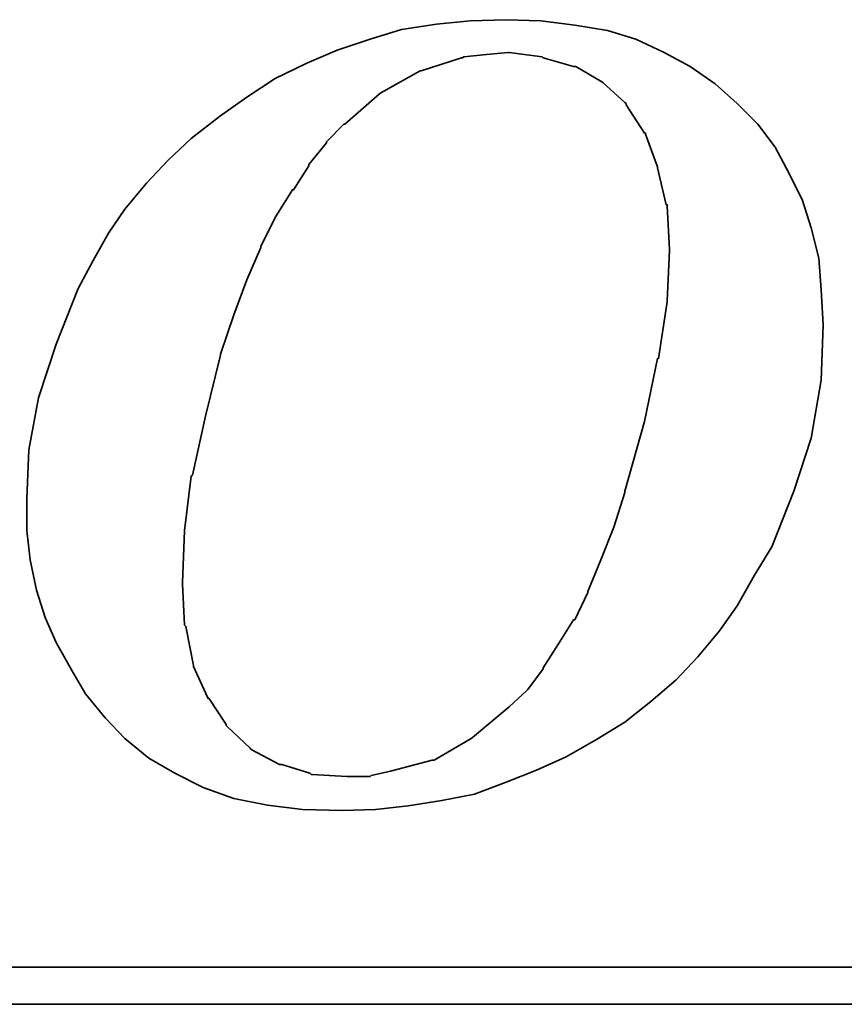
# Model space of a CAD drawing. Header units: inches. Extents: x 22 to 421, y 73 to 311.
# Tile 54 of 59: x 369.48 to 374.63, y 201.56 to 207.7. Entities that reach past the tile are written whole.
import ezdxf

# ---------------------------------------------------------------- set-up
doc = ezdxf.new("R2010")
doc.units = ezdxf.units.IN
doc.header["$LTSCALE"] = 0.4
doc.layers.add('DIM', color=4, linetype='Continuous')
doc.layers.add('layer 1', color=7, linetype='Continuous')

# ---------------------------------------------------------------- blocks, each defined once
blk = doc.blocks.new('TBI MOTION logo(完整正式版)')
at = {"layer": 'layer 1', "color": 22, "lineweight": 35}
for points, knots in [([(35.79625, -6.98375), (35.79625, -6.98375), (36.23125, -7.43875), (36.23125, -7.43875), (36.23125, -7.43875), (36.23125, -7.43875), (36.75625, -7.87125), (36.75625, -7.87125), (36.75625, -7.87125), (36.75625, -7.87125), (37.33125, -8.20375), (37.33125, -8.20375), (37.33125, -8.20375), (37.33125, -8.20375), (37.95625, -8.51875), (37.95625, -8.51875), (37.95625, -8.51875), (37.95625, -8.51875), (38.62625, -8.75875), (38.62625, -8.75875), (38.62625, -8.75875), (38.62625, -8.75875), (39.37125, -8.90375), (39.37125, -8.90375), (39.37125, -8.90375), (39.37125, -8.90375), (40.14125, -8.99875), (40.14125, -8.99875), (40.14125, -8.99875), (40.14125, -8.99875), (41.02625, -9.02375), (41.02625, -9.02375), (41.02625, -9.02375), (41.02625, -9.02375), (41.74625, -8.99875), (41.74625, -8.99875), (41.74625, -8.99875), (41.74625, -8.99875), (42.46625, -8.92375), (42.46625, -8.92375), (42.46625, -8.92375), (42.46625, -8.92375), (43.21125, -8.80625), (43.21125, -8.80625), (43.21125, -8.80625), (43.21125, -8.80625), (43.93125, -8.66375), (43.93125, -8.66375), (43.93125, -8.66375), (43.93125, -8.66375), (44.62625, -8.39875), (44.62625, -8.39875), (44.62625, -8.39875), (44.62625, -8.39875), (45.29625, -8.13375), (45.29625, -8.13375), (45.29625, -8.13375), (45.29625, -8.13375), (45.94625, -7.84375), (45.94625, -7.84375), (45.94625, -7.84375), (45.94625, -7.84375), (46.61625, -7.46375), (46.61625, -7.46375), (46.61625, -7.46375), (46.61625, -7.46375), (47.24125, -7.07875), (47.24125, -7.07875), (47.24125, -7.07875), (47.24125, -7.07875), (47.81625, -6.62375), (47.81625, -6.62375), (47.81625, -6.62375), (47.81625, -6.62375), (48.36875, -6.14375), (48.36875, -6.14375), (48.36875, -6.14375), (48.36875, -6.14375), (48.84625, -5.64125), (48.84625, -5.64125), (48.84625, -5.64125), (48.84625, -5.64125), (49.32625, -5.06375), (49.32625, -5.06375), (49.32625, -5.06375), (49.32625, -5.06375), (49.71125, -4.51374), (49.71125, -4.51374), (49.71125, -4.51374), (49.71125, -4.51374), (50.09625, -3.83874), (50.09625, -3.83874), (50.09625, -3.83874), (50.09625, -3.83874), (50.48125, -3.21374), (50.48125, -3.21374), (50.48125, -3.21374), (50.48125, -3.21374), (50.96125, -1.99125), (50.96125, -1.99125), (50.96125, -1.99125), (50.96125, -1.99125), (51.34375, -0.81875), (51.34375, -0.81875), (51.34375, -0.81875), (51.34375, -0.81875), (51.56125, 0.45624), (51.56125, 0.45624), (51.56125, 0.45624), (51.56125, 0.45624), (51.60625, 1.67624), (51.60625, 1.67624), (51.60625, 1.67624), (51.60625, 1.67624), (51.56125, 2.44625), (51.56125, 2.44625), (51.56125, 2.44625), (51.56125, 2.44625), (51.51125, 3.14125), (51.51125, 3.14125), (51.51125, 3.14125), (51.51125, 3.14125), (51.34375, 3.81125), (51.34375, 3.81125), (51.34375, 3.81125), (51.34375, 3.81125), (51.15125, 4.41125), (51.15125, 4.41125), (51.15125, 4.41125), (51.15125, 4.41125), (50.86125, 5.01125), (50.86125, 5.01125), (50.86125, 5.01125), (50.86125, 5.01125), (50.55125, 5.58875), (50.55125, 5.58875), (50.55125, 5.58875), (50.55125, 5.58875), (50.16625, 6.09125), (50.16625, 6.09125), (50.16625, 6.09125), (50.16625, 6.09125), (49.71125, 6.54875), (49.71125, 6.54875), (49.71125, 6.54875), (49.71125, 6.54875), (49.23125, 6.98125), (49.23125, 6.98125), (49.23125, 6.98125), (49.23125, 6.98125), (48.67875, 7.36625), (48.67875, 7.36625), (48.67875, 7.36625), (48.67875, 7.36625), (48.10375, 7.67625), (48.10375, 7.67625), (48.10375, 7.67625), (48.10375, 7.67625), (47.48125, 7.96375), (47.48125, 7.96375), (47.48125, 7.96375), (47.48125, 7.96375), (46.85625, 8.15625), (46.85625, 8.15625), (46.85625, 8.15625), (46.85625, 8.15625), (46.13625, 8.27624), (46.13625, 8.27624), (46.13625, 8.27624), (46.13625, 8.27624), (45.39125, 8.37125), (45.39125, 8.37125), (45.39125, 8.37125), (45.39125, 8.37125), (44.62625, 8.39624), (44.62625, 8.39624), (44.62625, 8.39624), (44.62625, 8.39624), (43.83625, 8.37125), (43.83625, 8.37125), (43.83625, 8.37125), (43.83625, 8.37125), (43.09125, 8.30125), (43.09125, 8.30125), (43.09125, 8.30125), (43.09125, 8.30125), (42.32125, 8.18125), (42.32125, 8.18125), (42.32125, 8.18125), (42.32125, 8.18125), (41.62875, 7.96375), (41.62875, 7.96375), (41.62875, 7.96375), (41.62875, 7.96375), (40.90625, 7.72625), (40.90625, 7.72625), (40.90625, 7.72625), (40.90625, 7.72625), (40.23624, 7.43625), (40.23624, 7.43625), (40.23624, 7.43625), (40.23624, 7.43625), (39.54124, 7.10125), (39.54124, 7.10125), (39.54124, 7.10125), (39.54124, 7.10125), (38.91625, 6.69125), (38.91625, 6.69125), (38.91625, 6.69125), (38.91625, 6.69125), (38.31625, 6.26125), (38.31625, 6.26125), (38.31625, 6.26125), (38.31625, 6.26125), (37.69125, 5.78125), (37.69125, 5.78125), (37.69125, 5.78125), (37.69125, 5.78125), (37.18625, 5.30125), (37.18625, 5.30125), (37.18625, 5.30125), (37.18625, 5.30125), (36.70625, 4.79624), (36.70625, 4.79624), (36.70625, 4.79624), (36.70625, 4.79624), (36.23125, 4.22125), (36.23125, 4.22125), (36.23125, 4.22125), (36.23125, 4.22125), (35.87124, 3.69375), (35.87124, 3.69375), (35.87124, 3.69375), (35.87124, 3.69375), (35.53125, 3.09125), (35.53125, 3.09125), (35.53125, 3.09125), (35.53125, 3.09125), (35.19875, 2.47125), (35.19875, 2.47125), (35.19875, 2.47125), (35.19875, 2.47125), (34.71625, 1.24625), (34.71625, 1.24625), (34.71625, 1.24625), (34.71625, 1.24625), (34.33125, 0.06874), (34.33125, 0.06874), (34.33125, 0.06874), (34.33125, 0.06874), (34.11625, -1.07875), (34.11625, -1.07875), (34.11625, -1.07875), (34.11625, -1.07875), (34.07125, -2.15875), (34.07125, -2.15875), (34.07125, -2.15875), (34.07125, -2.15875), (34.07125, -2.85375), (34.07125, -2.85375), (34.07125, -2.85375), (34.07125, -2.85375), (34.14125, -3.50375), (34.14125, -3.50375), (34.14125, -3.50375), (34.14125, -3.50375), (34.28625, -4.17375), (34.28625, -4.17375), (34.28625, -4.17375), (34.28625, -4.17375), (34.47625, -4.77624), (34.47625, -4.77624), (34.47625, -4.77624), (34.47625, -4.77624), (34.71625, -5.32625), (34.71625, -5.32625), (34.71625, -5.32625), (34.71625, -5.32625), (35.05375, -5.92875), (35.05375, -5.92875), (35.05375, -5.92875), (35.05375, -5.92875), (35.36375, -6.45375), (35.36375, -6.45375), (35.36375, -6.45375), (35.36375, -6.45375), (35.79625, -6.98375), (35.79625, -6.98375)], [0, 0, 0, 0, 0.01388889, 0.01388889, 0.01388889, 0.01388889, 0.02777778, 0.02777778, 0.02777778, 0.02777778, 0.04166667, 0.04166667, 0.04166667, 0.04166667, 0.05555556, 0.05555556, 0.05555556, 0.05555556, 0.06944444, 0.06944444, 0.06944444, 0.06944444, 0.08333333, 0.08333333, 0.08333333, 0.08333333, 0.09722222, 0.09722222, 0.09722222, 0.09722222, 0.11111111, 0.11111111, 0.11111111, 0.11111111, 0.125, 0.125, 0.125, 0.125, 0.13888889, 0.13888889, 0.13888889, 0.13888889, 0.15277778, 0.15277778, 0.15277778, 0.15277778, 0.16666667, 0.16666667, 0.16666667, 0.16666667, 0.18055556, 0.18055556, 0.18055556, 0.18055556, 0.19444444, 0.19444444, 0.19444444, 0.19444444, 0.20833333, 0.20833333, 0.20833333, 0.20833333, 0.22222222, 0.22222222, 0.22222222, 0.22222222, 0.23611111, 0.23611111, 0.23611111, 0.23611111, 0.25, 0.25, 0.25, 0.25, 0.26388889, 0.26388889, 0.26388889, 0.26388889, 0.27777778, 0.27777778, 0.27777778, 0.27777778, 0.29166667, 0.29166667, 0.29166667, 0.29166667, 0.30555556, 0.30555556, 0.30555556, 0.30555556, 0.31944444, 0.31944444, 0.31944444, 0.31944444, 0.33333333, 0.33333333, 0.33333333, 0.33333333, 0.34722222, 0.34722222, 0.34722222, 0.34722222, 0.36111111, 0.36111111, 0.36111111, 0.36111111, 0.375, 0.375, 0.375, 0.375, 0.38888889, 0.38888889, 0.38888889, 0.38888889, 0.40277778, 0.40277778, 0.40277778, 0.40277778, 0.41666667, 0.41666667, 0.41666667, 0.41666667, 0.43055556, 0.43055556, 0.43055556, 0.43055556, 0.44444444, 0.44444444, 0.44444444, 0.44444444, 0.45833333, 0.45833333, 0.45833333, 0.45833333, 0.47222222, 0.47222222, 0.47222222, 0.47222222, 0.48611111, 0.48611111, 0.48611111, 0.48611111, 0.5, 0.5, 0.5, 0.5, 0.51388889, 0.51388889, 0.51388889, 0.51388889, 0.52777778, 0.52777778, 0.52777778, 0.52777778, 0.54166667, 0.54166667, 0.54166667, 0.54166667, 0.55555556, 0.55555556, 0.55555556, 0.55555556, 0.56944444, 0.56944444, 0.56944444, 0.56944444, 0.58333333, 0.58333333, 0.58333333, 0.58333333, 0.59722222, 0.59722222, 0.59722222, 0.59722222, 0.61111111, 0.61111111, 0.61111111, 0.61111111, 0.625, 0.625, 0.625, 0.625, 0.63888889, 0.63888889, 0.63888889, 0.63888889, 0.65277778, 0.65277778, 0.65277778, 0.65277778, 0.66666667, 0.66666667, 0.66666667, 0.66666667, 0.68055556, 0.68055556, 0.68055556, 0.68055556, 0.69444444, 0.69444444, 0.69444444, 0.69444444, 0.70833333, 0.70833333, 0.70833333, 0.70833333, 0.72222222, 0.72222222, 0.72222222, 0.72222222, 0.73611111, 0.73611111, 0.73611111, 0.73611111, 0.75, 0.75, 0.75, 0.75, 0.76388889, 0.76388889, 0.76388889, 0.76388889, 0.77777778, 0.77777778, 0.77777778, 0.77777778, 0.79166667, 0.79166667, 0.79166667, 0.79166667, 0.80555556, 0.80555556, 0.80555556, 0.80555556, 0.81944444, 0.81944444, 0.81944444, 0.81944444, 0.83333333, 0.83333333, 0.83333333, 0.83333333, 0.84722222, 0.84722222, 0.84722222, 0.84722222, 0.86111111, 0.86111111, 0.86111111, 0.86111111, 0.875, 0.875, 0.875, 0.875, 0.88888889, 0.88888889, 0.88888889, 0.88888889, 0.90277778, 0.90277778, 0.90277778, 0.90277778, 0.91666667, 0.91666667, 0.91666667, 0.91666667, 0.93055556, 0.93055556, 0.93055556, 0.93055556, 0.94444444, 0.94444444, 0.94444444, 0.94444444, 0.95833333, 0.95833333, 0.95833333, 0.95833333, 0.97222222, 0.97222222, 0.97222222, 0.97222222, 0.98611111, 0.98611111, 0.98611111, 0.98611111, 1, 1, 1, 1]), ([(38.33875, 1.03124), (38.33875, 1.03124), (38.62625, 1.89625), (38.62625, 1.89625), (38.62625, 1.89625), (38.62625, 1.89625), (38.91625, 2.66375), (38.91625, 2.66375), (38.91625, 2.66375), (38.91625, 2.66375), (39.22625, 3.38125), (39.22625, 3.38125), (39.22625, 3.38125), (39.22625, 3.38125), (39.22625, 3.40624), (39.22625, 3.40624), (39.22625, 3.40624), (39.22625, 3.40624), (39.56124, 4.07624), (39.56124, 4.07624), (39.56124, 4.07624), (39.56124, 4.07624), (39.92125, 4.65125), (39.92125, 4.65125), (39.92125, 4.65125), (39.92125, 4.65125), (39.94625, 4.65125), (39.94625, 4.65125), (39.94625, 4.65125), (39.94625, 4.65125), (40.28125, 5.17875), (40.28125, 5.17875), (40.28125, 5.17875), (40.28125, 5.17875), (40.28125, 5.20375), (40.28125, 5.20375), (40.28125, 5.20375), (40.28125, 5.20375), (40.66875, 5.68625), (40.66875, 5.68625), (40.66875, 5.68625), (40.66875, 5.68625), (40.66875, 5.70625), (40.66875, 5.70625), (40.66875, 5.70625), (40.66875, 5.70625), (41.05124, 6.09125), (41.05124, 6.09125), (41.05124, 6.09125), (41.05124, 6.09125), (41.07625, 6.09125), (41.07625, 6.09125), (41.07625, 6.09125), (41.07625, 6.09125), (41.84125, 6.76625), (41.84125, 6.76625), (41.84125, 6.76625), (41.84125, 6.76625), (41.86625, 6.78625), (41.86625, 6.78625), (41.86625, 6.78625), (41.86625, 6.78625), (42.73125, 7.26624), (42.73125, 7.26624), (42.73125, 7.26624), (42.73125, 7.26624), (42.75625, 7.26624), (42.75625, 7.26624), (42.75625, 7.26624), (42.75625, 7.26624), (43.18625, 7.41125), (43.18625, 7.41125), (43.18625, 7.41125), (43.18625, 7.41125), (43.64125, 7.55625), (43.64125, 7.55625), (43.64125, 7.55625), (43.64125, 7.55625), (43.66625, 7.55625), (43.66625, 7.55625), (43.66625, 7.55625), (43.66625, 7.55625), (43.69125, 7.58124), (43.69125, 7.58124), (43.69125, 7.58124), (43.69125, 7.58124), (44.19125, 7.62625), (44.19125, 7.62625), (44.19125, 7.62625), (44.19125, 7.62625), (44.67125, 7.67625), (44.67125, 7.67625), (44.67125, 7.67625), (44.67125, 7.67625), (44.69625, 7.67625), (44.69625, 7.67625), (44.69625, 7.67625), (44.69625, 7.67625), (45.41875, 7.58124), (45.41875, 7.58124), (45.41875, 7.58124), (45.41875, 7.58124), (45.44125, 7.55625), (45.44125, 7.55625), (45.44125, 7.55625), (45.44125, 7.55625), (46.11125, 7.36625), (46.11125, 7.36625), (46.11125, 7.36625), (46.11125, 7.36625), (46.13625, 7.36625), (46.13625, 7.36625), (46.13625, 7.36625), (46.13625, 7.36625), (46.15875, 7.36625), (46.15875, 7.36625), (46.15875, 7.36625), (46.15875, 7.36625), (46.73625, 7.02624), (46.73625, 7.02624), (46.73625, 7.02624), (46.73625, 7.02624), (46.76125, 7.00624), (46.76125, 7.00624), (46.76125, 7.00624), (46.76125, 7.00624), (47.24125, 6.57124), (47.24125, 6.57124), (47.24125, 6.57124), (47.24125, 6.57124), (47.26625, 6.54875), (47.26625, 6.54875), (47.26625, 6.54875), (47.26625, 6.54875), (47.26625, 6.52375), (47.26625, 6.52375), (47.26625, 6.52375), (47.26625, 6.52375), (47.67375, 5.89875), (47.67375, 5.89875), (47.67375, 5.89875), (47.67375, 5.89875), (47.69625, 5.89875), (47.69625, 5.89875), (47.69625, 5.89875), (47.69625, 5.89875), (47.69625, 5.87625), (47.69625, 5.87625), (47.69625, 5.87625), (47.69625, 5.87625), (47.96125, 5.15625), (47.96125, 5.15625), (47.96125, 5.15625), (47.96125, 5.15625), (47.96125, 5.13125), (47.96125, 5.13125), (47.96125, 5.13125), (47.96125, 5.13125), (48.15125, 4.31875), (48.15125, 4.31875), (48.15125, 4.31875), (48.15125, 4.31875), (48.17625, 4.31875), (48.17625, 4.31875), (48.17625, 4.31875), (48.17625, 4.31875), (48.17625, 4.29125), (48.17625, 4.29125), (48.17625, 4.29125), (48.17625, 4.29125), (48.22625, 3.33125), (48.22625, 3.33125), (48.22625, 3.33125), (48.22625, 3.33125), (48.22625, 3.30875), (48.22625, 3.30875), (48.22625, 3.30875), (48.22625, 3.30875), (48.17625, 2.20624), (48.17625, 2.20624), (48.17625, 2.20624), (48.17625, 2.20624), (48.17625, 2.18124), (48.17625, 2.18124), (48.17625, 2.18124), (48.17625, 2.18124), (47.98375, 0.93624), (47.98375, 0.93624), (47.98375, 0.93624), (47.98375, 0.93624), (47.96125, 0.93624), (47.96125, 0.93624), (47.96125, 0.93624), (47.96125, 0.93624), (47.67375, -0.45874), (47.67375, -0.45874), (47.67375, -0.45874), (47.67375, -0.45874), (47.24125, -1.99125), (47.24125, -1.99125), (47.24125, -1.99125), (47.24125, -1.99125), (47.24125, -2.01874), (47.24125, -2.01874), (47.24125, -2.01874), (47.24125, -2.01874), (47.00125, -2.78375), (47.00125, -2.78375), (47.00125, -2.78375), (47.00125, -2.78375), (46.71125, -3.50375), (46.71125, -3.50375), (46.71125, -3.50375), (46.71125, -3.50375), (46.42625, -4.19875), (46.42625, -4.19875), (46.42625, -4.19875), (46.42625, -4.19875), (46.42625, -4.22375), (46.42625, -4.22375), (46.42625, -4.22375), (46.42625, -4.22375), (46.13625, -4.82374), (46.13625, -4.82374), (46.13625, -4.82374), (46.13625, -4.82374), (46.11125, -4.82374), (46.11125, -4.82374), (46.11125, -4.82374), (46.11125, -4.82374), (45.77625, -5.35125), (45.77625, -5.35125), (45.77625, -5.35125), (45.77625, -5.35125), (45.44125, -5.87875), (45.44125, -5.87875), (45.44125, -5.87875), (45.44125, -5.87875), (45.44125, -5.90375), (45.44125, -5.90375), (45.44125, -5.90375), (45.44125, -5.90375), (45.10625, -6.35875), (45.10625, -6.35875), (45.10625, -6.35875), (45.10625, -6.35875), (45.08125, -6.38375), (45.08125, -6.38375), (45.08125, -6.38375), (45.08125, -6.38375), (44.69625, -6.74375), (44.69625, -6.74375), (44.69625, -6.74375), (44.69625, -6.74375), (43.88375, -7.41625), (43.88375, -7.41625), (43.88375, -7.41625), (43.88375, -7.41625), (43.85625, -7.43875), (43.85625, -7.43875), (43.85625, -7.43875), (43.85625, -7.43875), (43.04125, -7.91875), (43.04125, -7.91875), (43.04125, -7.91875), (43.04125, -7.91875), (43.01625, -7.91875), (43.01625, -7.91875), (43.01625, -7.91875), (43.01625, -7.91875), (42.99625, -7.91875), (42.99625, -7.91875), (42.99625, -7.91875), (42.99625, -7.91875), (42.08125, -8.15875), (42.08125, -8.15875), (42.08125, -8.15875), (42.08125, -8.15875), (41.65125, -8.25625), (41.65125, -8.25625), (41.65125, -8.25625), (41.65125, -8.25625), (41.62875, -8.27875), (41.62875, -8.27875), (41.62875, -8.27875), (41.62875, -8.27875), (41.60125, -8.27875), (41.60125, -8.27875), (41.60125, -8.27875), (41.60125, -8.27875), (41.12125, -8.27875), (41.12125, -8.27875), (41.12125, -8.27875), (41.12125, -8.27875), (40.35624, -8.23125), (40.35624, -8.23125), (40.35624, -8.23125), (40.35624, -8.23125), (40.33125, -8.23125), (40.33125, -8.23125), (40.33125, -8.23125), (40.33125, -8.23125), (40.30625, -8.20375), (40.30625, -8.20375), (40.30625, -8.20375), (40.30625, -8.20375), (39.68375, -8.01375), (39.68375, -8.01375), (39.68375, -8.01375), (39.68375, -8.01375), (39.66124, -8.01375), (39.66124, -8.01375), (39.66124, -8.01375), (39.66124, -8.01375), (39.63625, -8.01375), (39.63625, -8.01375), (39.63625, -8.01375), (39.63625, -8.01375), (39.01125, -7.67875), (39.01125, -7.67875), (39.01125, -7.67875), (39.01125, -7.67875), (38.98875, -7.65375), (38.98875, -7.65375), (38.98875, -7.65375), (38.98875, -7.65375), (38.48625, -7.17375), (38.48625, -7.17375), (38.48625, -7.17375), (38.48625, -7.17375), (38.45875, -7.14875), (38.45875, -7.14875), (38.45875, -7.14875), (38.45875, -7.14875), (38.45875, -7.12875), (38.45875, -7.12875), (38.45875, -7.12875), (38.45875, -7.12875), (38.07625, -6.54875), (38.07625, -6.54875), (38.07625, -6.54875), (38.07625, -6.54875), (38.05125, -6.54875), (38.05125, -6.54875), (38.05125, -6.54875), (38.05125, -6.54875), (38.05125, -6.52875), (38.05125, -6.52875), (38.05125, -6.52875), (38.05125, -6.52875), (37.74125, -5.85375), (37.74125, -5.85375), (37.74125, -5.85375), (37.74125, -5.85375), (37.74125, -5.82875), (37.74125, -5.82875), (37.74125, -5.82875), (37.74125, -5.82875), (37.57375, -4.96875), (37.57375, -4.96875), (37.57375, -4.96875), (37.57375, -4.96875), (37.54625, -4.94375), (37.54625, -4.94375), (37.54625, -4.94375), (37.54625, -4.94375), (37.50125, -4.03375), (37.50125, -4.03375), (37.50125, -4.03375), (37.50125, -4.03375), (37.50125, -4.00875), (37.50125, -4.00875), (37.50125, -4.00875), (37.50125, -4.00875), (37.54625, -2.85375), (37.54625, -2.85375), (37.54625, -2.85375), (37.54625, -2.85375), (37.69125, -1.65875), (37.69125, -1.65875), (37.69125, -1.65875), (37.69125, -1.65875), (37.71624, -1.63375), (37.71624, -1.63375), (37.71624, -1.63375), (37.71624, -1.63375), (38.00375, -0.33875), (38.00375, -0.33875), (38.00375, -0.33875), (38.00375, -0.33875), (38.33875, 1.00624), (38.33875, 1.00624), (38.33875, 1.00624), (38.33875, 1.00624), (38.33875, 1.03124), (38.33875, 1.03124)], [0, 0, 0, 0, 0.01010101, 0.01010101, 0.01010101, 0.01010101, 0.02020202, 0.02020202, 0.02020202, 0.02020202, 0.03030303, 0.03030303, 0.03030303, 0.03030303, 0.04040404, 0.04040404, 0.04040404, 0.04040404, 0.05050505, 0.05050505, 0.05050505, 0.05050505, 0.06060606, 0.06060606, 0.06060606, 0.06060606, 0.07070707, 0.07070707, 0.07070707, 0.07070707, 0.08080808, 0.08080808, 0.08080808, 0.08080808, 0.09090909, 0.09090909, 0.09090909, 0.09090909, 0.1010101, 0.1010101, 0.1010101, 0.1010101, 0.11111111, 0.11111111, 0.11111111, 0.11111111, 0.12121212, 0.12121212, 0.12121212, 0.12121212, 0.13131313, 0.13131313, 0.13131313, 0.13131313, 0.14141414, 0.14141414, 0.14141414, 0.14141414, 0.15151515, 0.15151515, 0.15151515, 0.15151515, 0.16161616, 0.16161616, 0.16161616, 0.16161616, 0.17171717, 0.17171717, 0.17171717, 0.17171717, 0.18181818, 0.18181818, 0.18181818, 0.18181818, 0.19191919, 0.19191919, 0.19191919, 0.19191919, 0.2020202, 0.2020202, 0.2020202, 0.2020202, 0.21212121, 0.21212121, 0.21212121, 0.21212121, 0.22222222, 0.22222222, 0.22222222, 0.22222222, 0.23232323, 0.23232323, 0.23232323, 0.23232323, 0.24242424, 0.24242424, 0.24242424, 0.24242424, 0.25252525, 0.25252525, 0.25252525, 0.25252525, 0.26262626, 0.26262626, 0.26262626, 0.26262626, 0.27272727, 0.27272727, 0.27272727, 0.27272727, 0.28282828, 0.28282828, 0.28282828, 0.28282828, 0.29292929, 0.29292929, 0.29292929, 0.29292929, 0.3030303, 0.3030303, 0.3030303, 0.3030303, 0.31313131, 0.31313131, 0.31313131, 0.31313131, 0.32323232, 0.32323232, 0.32323232, 0.32323232, 0.33333333, 0.33333333, 0.33333333, 0.33333333, 0.34343434, 0.34343434, 0.34343434, 0.34343434, 0.35353535, 0.35353535, 0.35353535, 0.35353535, 0.36363636, 0.36363636, 0.36363636, 0.36363636, 0.37373737, 0.37373737, 0.37373737, 0.37373737, 0.38383838, 0.38383838, 0.38383838, 0.38383838, 0.39393939, 0.39393939, 0.39393939, 0.39393939, 0.4040404, 0.4040404, 0.4040404, 0.4040404, 0.41414141, 0.41414141, 0.41414141, 0.41414141, 0.42424242, 0.42424242, 0.42424242, 0.42424242, 0.43434343, 0.43434343, 0.43434343, 0.43434343, 0.44444444, 0.44444444, 0.44444444, 0.44444444, 0.45454545, 0.45454545, 0.45454545, 0.45454545, 0.46464646, 0.46464646, 0.46464646, 0.46464646, 0.47474747, 0.47474747, 0.47474747, 0.47474747, 0.48484848, 0.48484848, 0.48484848, 0.48484848, 0.49494949, 0.49494949, 0.49494949, 0.49494949, 0.50505051, 0.50505051, 0.50505051, 0.50505051, 0.51515152, 0.51515152, 0.51515152, 0.51515152, 0.52525253, 0.52525253, 0.52525253, 0.52525253, 0.53535354, 0.53535354, 0.53535354, 0.53535354, 0.54545455, 0.54545455, 0.54545455, 0.54545455, 0.55555556, 0.55555556, 0.55555556, 0.55555556, 0.56565657, 0.56565657, 0.56565657, 0.56565657, 0.57575758, 0.57575758, 0.57575758, 0.57575758, 0.58585859, 0.58585859, 0.58585859, 0.58585859, 0.5959596, 0.5959596, 0.5959596, 0.5959596, 0.60606061, 0.60606061, 0.60606061, 0.60606061, 0.61616162, 0.61616162, 0.61616162, 0.61616162, 0.62626263, 0.62626263, 0.62626263, 0.62626263, 0.63636364, 0.63636364, 0.63636364, 0.63636364, 0.64646465, 0.64646465, 0.64646465, 0.64646465, 0.65656566, 0.65656566, 0.65656566, 0.65656566, 0.66666667, 0.66666667, 0.66666667, 0.66666667, 0.67676768, 0.67676768, 0.67676768, 0.67676768, 0.68686869, 0.68686869, 0.68686869, 0.68686869, 0.6969697, 0.6969697, 0.6969697, 0.6969697, 0.70707071, 0.70707071, 0.70707071, 0.70707071, 0.71717172, 0.71717172, 0.71717172, 0.71717172, 0.72727273, 0.72727273, 0.72727273, 0.72727273, 0.73737374, 0.73737374, 0.73737374, 0.73737374, 0.74747475, 0.74747475, 0.74747475, 0.74747475, 0.75757576, 0.75757576, 0.75757576, 0.75757576, 0.76767677, 0.76767677, 0.76767677, 0.76767677, 0.77777778, 0.77777778, 0.77777778, 0.77777778, 0.78787879, 0.78787879, 0.78787879, 0.78787879, 0.7979798, 0.7979798, 0.7979798, 0.7979798, 0.80808081, 0.80808081, 0.80808081, 0.80808081, 0.81818182, 0.81818182, 0.81818182, 0.81818182, 0.82828283, 0.82828283, 0.82828283, 0.82828283, 0.83838384, 0.83838384, 0.83838384, 0.83838384, 0.84848485, 0.84848485, 0.84848485, 0.84848485, 0.85858586, 0.85858586, 0.85858586, 0.85858586, 0.86868687, 0.86868687, 0.86868687, 0.86868687, 0.87878788, 0.87878788, 0.87878788, 0.87878788, 0.88888889, 0.88888889, 0.88888889, 0.88888889, 0.8989899, 0.8989899, 0.8989899, 0.8989899, 0.90909091, 0.90909091, 0.90909091, 0.90909091, 0.91919192, 0.91919192, 0.91919192, 0.91919192, 0.92929293, 0.92929293, 0.92929293, 0.92929293, 0.93939394, 0.93939394, 0.93939394, 0.93939394, 0.94949495, 0.94949495, 0.94949495, 0.94949495, 0.95959596, 0.95959596, 0.95959596, 0.95959596, 0.96969697, 0.96969697, 0.96969697, 0.96969697, 0.97979798, 0.97979798, 0.97979798, 0.97979798, 0.98989899, 0.98989899, 0.98989899, 0.98989899, 1, 1, 1, 1]), ([(75.90875, -9.47875), (75.90875, -9.47875), (75.90875, -12.28625), (75.90875, -12.28625), (75.90875, -12.28625), (75.90875, -12.28625), (75.90875, -12.47875), (75.90875, -12.47875), (75.90875, -12.47875), (75.90875, -12.47875), (75.71625, -12.47875), (75.71625, -12.47875), (75.71625, -12.47875), (75.71625, -12.47875), (-88.32875, -12.47875), (-88.32875, -12.47875), (-88.32875, -12.47875), (-88.32875, -12.47875), (-88.32875, -13.29375), (-88.32875, -13.29375), (-88.32875, -13.29375), (-88.32875, -13.29375), (82.89125, -13.29375), (82.89125, -13.29375), (82.89125, -13.29375), (82.89125, -13.29375), (75.90875, -9.47875), (75.90875, -9.47875)], [0, 0, 0, 0, 0.14285714, 0.14285714, 0.14285714, 0.14285714, 0.28571429, 0.28571429, 0.28571429, 0.28571429, 0.42857143, 0.42857143, 0.42857143, 0.42857143, 0.57142857, 0.57142857, 0.57142857, 0.57142857, 0.71428571, 0.71428571, 0.71428571, 0.71428571, 0.85714286, 0.85714286, 0.85714286, 0.85714286, 1, 1, 1, 1])]:
    blk.add_open_spline(points, degree=3, knots=knots, dxfattribs=at)

msp = doc.modelspace()

# ---------------------------------------------------------------- block references
at = {"layer": 'DIM', "xscale": 0.2835000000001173, "yscale": 0.2834999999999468, "zscale": 0.2835}
msp.add_blockref('TBI MOTION logo(完整正式版)', (359.8657, 205.3238), dxfattribs=at)

doc.saveas('drawing.dxf')
